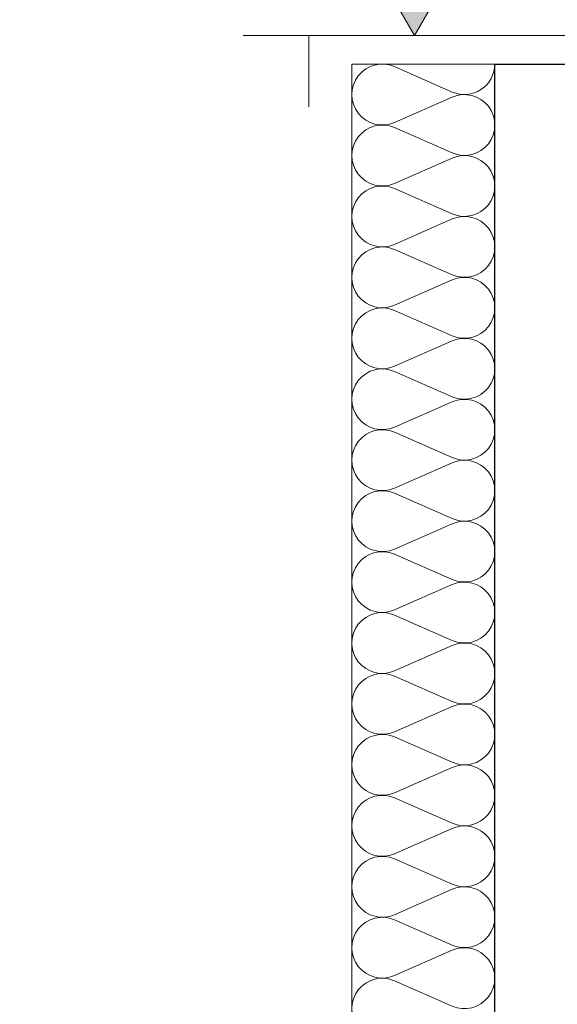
# Model space of a CAD drawing. Extents: x -723047 to -356759, y -30024 to 53940.
# Tile 73 of 121: x -611363 to -610986, y -1758 to -1069. Entities that reach past the tile are written whole.
import ezdxf

# ---------------------------------------------------------------- set-up
doc = ezdxf.new("R2010")
doc.units = 0
doc.header["$MEASUREMENT"] = 0
for name, color, linetype, lineweight in [('INWENT DACH_Nr_Pióra__21', 7, 'Continuous', 9), ('INWENT KONST. DREWNIANA_Nr_Pióra__1', 7, 'Continuous', 25), ('INWENT WYMIARY_Nr_Pióra__21', 7, 'Continuous', 9)]:
    doc.layers.add(name, color=color, linetype=linetype, lineweight=lineweight)
doc.layers.add('Inwent Izolacje', color=7, linetype='Continuous')
doc.layers.add('INWENT WYMIARY', color=7, linetype='Continuous')
doc.layers.add('Inwent Izolacje_Nr_Pióra__2', color=7, linetype='Continuous', lineweight=13, true_color=0x7f7f7f)
doc.layers.add('INWENT.ŚCIANY_Nr_Pióra__3', color=7, linetype='Continuous', lineweight=13, true_color=0xff6600)
doc.styles.add('GENERATED_STYLE_2', font='txt')

# ---------------------------------------------------------------- blocks, each defined once
blk = doc.blocks.new('Izolacja cieplna 14_261', base_point=(-611030.19, -1099.61))
at = {"layer": 'Inwent Izolacje_Nr_Pióra__2', "linetype": 'Continuous'}
for p, q in [((-611100.39, -1101.41), (-611059.98, -1119.15)), ((-611059.98, -1122.74), (-611100.39, -1140.48)), ((-611100.39, -1144.07), (-611059.98, -1161.81)), ((-611059.98, -1165.4), (-611100.39, -1183.14)), ((-611100.39, -1186.73), (-611059.98, -1204.47)), ((-611059.98, -1208.05), (-611100.39, -1225.8)), ((-611100.39, -1229.39), (-611059.98, -1247.13)), ((-611059.98, -1250.71), (-611100.39, -1268.46)), ((-611100.39, -1272.04), (-611059.98, -1289.79)), ((-611059.98, -1293.37), (-611100.39, -1311.12)), ((-611100.39, -1314.7), (-611059.98, -1332.45)), ((-611059.98, -1336.03), (-611100.39, -1353.78)), ((-611100.39, -1357.36), (-611059.98, -1375.11)), ((-611059.98, -1378.69), (-611100.39, -1396.44)), ((-611100.39, -1400.02), (-611059.98, -1417.77)), ((-611059.98, -1421.35), (-611100.39, -1439.1)), ((-611100.39, -1442.68), (-611059.98, -1460.43)), ((-611059.98, -1464.01), (-611100.39, -1481.76)), ((-611100.39, -1485.34), (-611059.98, -1503.09)), ((-611059.98, -1506.67), (-611100.39, -1524.42)), ((-611100.39, -1528), (-611059.98, -1545.75)), ((-611059.98, -1549.33), (-611100.39, -1567.08)), ((-611100.39, -1570.66), (-611059.98, -1588.41)), ((-611059.98, -1591.99), (-611100.39, -1609.74)), ((-611100.39, -1613.32), (-611059.98, -1631.07)), ((-611059.98, -1634.65), (-611100.39, -1652.4)), ((-611100.39, -1655.98), (-611059.98, -1673.73)), ((-611059.98, -1677.31), (-611100.39, -1695.06)), ((-611100.39, -1698.64), (-611059.98, -1716.39)), ((-611059.98, -1719.97), (-611100.39, -1737.72)), ((-611100.39, -1741.3), (-611059.98, -1759.05))]:
    blk.add_line(p, q, dxfattribs=at)
for centre, start_param, end_param in [((-611108.92, -1120.94), 2.728799, 6.695979), ((-611051.45, -1099.61), 5.870392, 7.853982), ((-611051.45, -1142.27), 5.870392, 9.837571), ((-611108.92, -1163.6), 2.728799, 6.695979), ((-611051.45, -1184.93), 5.870392, 9.837571), ((-611108.92, -1206.26), 2.728799, 6.695979), ((-611051.45, -1227.59), 5.870392, 9.837571), ((-611108.92, -1248.92), 2.728799, 6.695979), ((-611051.45, -1270.25), 5.870392, 9.837571), ((-611108.92, -1291.58), 2.728799, 6.695979), ((-611051.45, -1312.91), 5.870392, 9.837571), ((-611108.92, -1334.24), 2.728799, 6.695979), ((-611051.45, -1355.57), 5.870392, 9.837571), ((-611108.92, -1376.9), 2.728799, 6.695979), ((-611051.45, -1398.23), 5.870392, 9.837571), ((-611108.92, -1419.56), 2.728799, 6.695979), ((-611051.45, -1440.89), 5.870392, 9.837571), ((-611108.92, -1462.22), 2.728799, 6.695979), ((-611051.45, -1483.55), 5.870392, 9.837571), ((-611108.92, -1504.88), 2.728799, 6.695979), ((-611051.45, -1526.21), 5.870392, 9.837571), ((-611108.92, -1547.54), 2.728799, 6.695979), ((-611051.45, -1568.87), 5.870392, 9.837571), ((-611108.92, -1590.2), 2.728799, 6.695979), ((-611051.45, -1611.53), 5.870392, 9.837571), ((-611108.92, -1632.86), 2.728799, 6.695979), ((-611051.45, -1654.19), 5.870392, 9.837571), ((-611108.92, -1675.52), 2.728799, 6.695979), ((-611051.45, -1696.85), 5.870392, 9.837571), ((-611108.92, -1718.18), 2.728799, 6.695979), ((-611051.45, -1739.51), 5.870392, 9.837571), ((-611108.92, -1760.84), 2.728799, 6.695979)]:
    blk.add_ellipse(centre, major_axis=(0, -21.33), ratio=0.997094, start_param=start_param, end_param=end_param, dxfattribs=at)
blk = doc.blocks.new('Wymiary_184', base_point=(-611086.32, -1079.61))
at = {"layer": 'INWENT WYMIARY_Nr_Pióra__21', "linetype": 'Continuous'}
blk.add_hatch(color=256, dxfattribs=at).paths.add_polyline_path([(-611086.32, -1079.61), (-611179.12, -919.61), (-610993.52, -919.61)], flags=0)
for p, q in [((-611086.32, -1079.61), (-611179.12, -919.61)), ((-611179.12, -919.61), (-610993.52, -919.61)), ((-610993.52, -919.61), (-611086.32, -1079.61)), ((-611086.32, -1079.61), (-611206.32, -1079.61)), ((-611086.32, -1079.61), (-610966.32, -1079.61))]:
    blk.add_line(p, q, dxfattribs=at)
at = {"layer": 'INWENT WYMIARY_Nr_Pióra__21', "insert": (-611370.93, -887.61), "char_height": 160, "attachment_point": 7, "style": 'GENERATED_STYLE_2'}
blk.add_mtext('{+11,25}', dxfattribs=at)

msp = doc.modelspace()

# ---------------------------------------------------------------- linework, layer by layer
at = {"layer": 'INWENT DACH_Nr_Pióra__21', "linetype": 'Continuous'}
for q in [(-610650.19, -1079.61), (-611160.19, -1129.61)]:
    msp.add_line((-611160.19, -1079.61), q, dxfattribs=at)
at = {"layer": 'INWENT KONST. DREWNIANA_Nr_Pióra__1', "linetype": 'Continuous'}
for p, q in [((-611030.19, -1099.61), (-610680.19, -1099.61)), ((-611030.19, -3104.61), (-611030.19, -1099.61))]:
    msp.add_line(p, q, dxfattribs=at)
at = {"layer": 'INWENT.ŚCIANY_Nr_Pióra__3', "linetype": 'Continuous'}
for p, q in [((-611130.19, -3104.61), (-611130.19, -1099.61)), ((-611130.19, -1099.61), (-611030.19, -1099.61))]:
    msp.add_line(p, q, dxfattribs=at)

# ---------------------------------------------------------------- block references
at = {"layer": 'Inwent Izolacje', "color": 104, "linetype": 'Continuous', "lineweight": 13, "true_color": 0x029e21}
msp.add_blockref('Izolacja cieplna 14_261', (-611030.19, -1099.61), dxfattribs=at)
at = {"layer": 'INWENT WYMIARY', "linetype": 'Continuous'}
msp.add_blockref('Wymiary_184', (-611086.32, -1079.61), dxfattribs=at)

doc.saveas('drawing.dxf')
